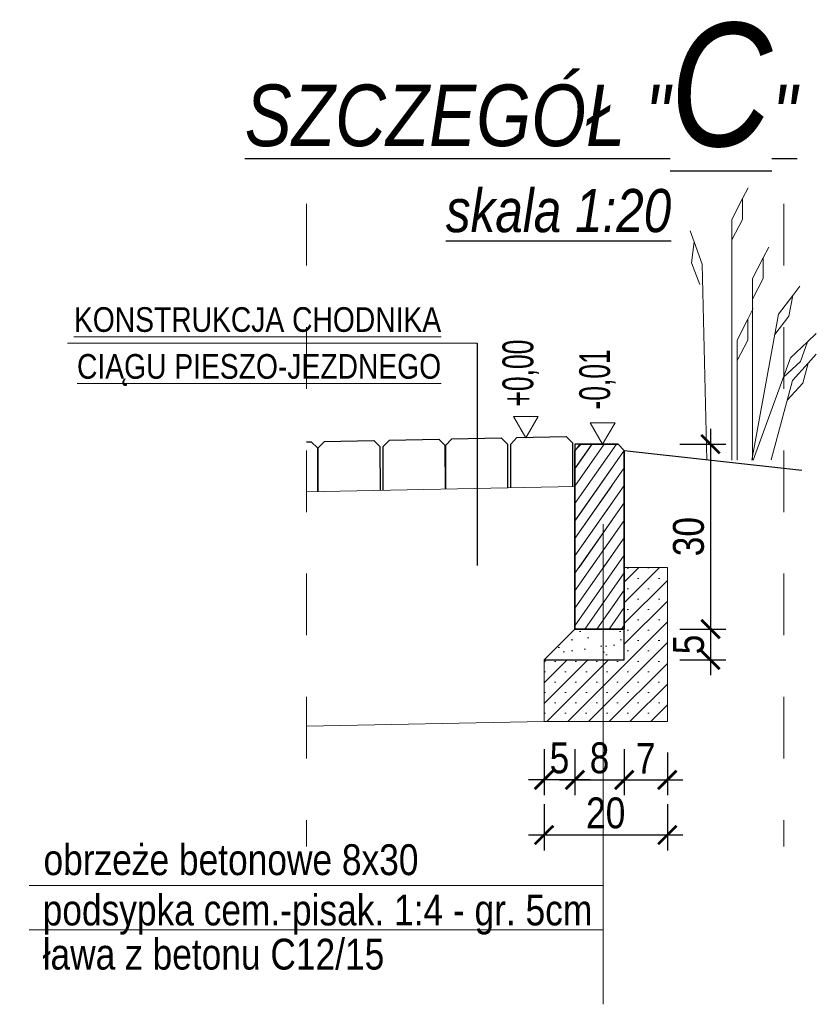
# Model space of a CAD drawing. Header units: metres. Extents: x 45702 to 45878, y -49323 to -49219.
# Tile 20 of 35: x 45785.18 to 45786.47, y -49280.22 to -49278.63. Entities that reach past the tile are written whole.
import ezdxf

# ---------------------------------------------------------------- set-up
doc = ezdxf.new("R2010")
doc.units = ezdxf.units.M
doc.linetypes.add('ACAD_ISO03W100', pattern=[30, 12, -18])
for name, color, linetype in [('00', 7, 'Continuous'), ('OPISY', 7, 'Continuous'), ('wymiarowanie', 7, 'Continuous')]:
    doc.layers.add(name, color=color, linetype=linetype)
for name, color, linetype, lineweight in [('00_ramka', 7, 'Continuous', 25), ('00_zielen', 82, 'Continuous', 15), ('_krawężnik', 7, 'Continuous', 25), ('_L_Tabelka', 7, 'Continuous', 13), ('_wymiary', 7, 'Continuous', 13), ('DP_OpisKonstrukcji', 7, 'Continuous', 18), ('HATCH', 8, 'Continuous', 9)]:
    doc.layers.add(name, color=color, linetype=linetype, lineweight=lineweight)
doc.styles.add('arial_ce', font='arial.ttf')
doc.styles.add('znakn', font='ARIALN.TTF')
doc.dimstyles.new('S20_T2.50_[cm]', dxfattribs={"dimtxt": 0.05, "dimasz": 0.03, "dimexe": 0.025, "dimexo": 0.05, "dimgap": 0.01, "dimtad": 1, "dimdec": 0, "dimlfac": 100, "dimrnd": 0.01, "dimzin": 0, "dimdsep": 46, "dimtxsty": 'znakn', "dimblk": 'ARCHTICK', "dimcen": -0.03, "dimdle": 0.025, "dimclrd": 256, "dimclre": 256, "dimclrt": 7, "dimadec": 0, "dimazin": 0, "dimtfac": 1, "dimtdec": 0, "dimtix": 1, "dimtmove": 2, "dimatfit": 3, "dimfxl": 0.05, "dimfxlon": 1, "dimtolj": 1, "dimtzin": 0, "dimarcsym": 0})
pattern_1 = [(37.5, (125.0523, -38.595994), (-0.001600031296, 0.048941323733), [0, -0.038608, 0, -0.04318, 0, -0.041275]), (7.5, (125.0523, -38.595994), (0.044952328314, 0.07168251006), [0, -0.020828, 0, -0.034798, 0, -0.013335]), (327.5, (125.02106, -38.595994), (0.079099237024, 0.000143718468), [0, -0.0127, 0, -0.04572, 0, -0.05969]), (317.5, (125.02106, -38.595994), (0.07635564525, 0.022292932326), [0, -0.00635, 0, -0.029972, 0, -0.03429])]

# ---------------------------------------------------------------- blocks, each defined once
blk = doc.blocks.new('_ArchTick')
at = {"color": 0, "linetype": 'ByBlock', "const_width": 0.15}
blk.add_lwpolyline([(-0.5, -0.5), (0.5, 0.5)], dxfattribs=at)
blk = doc.blocks.new('*D796')
at = {"lineweight": -2, "transparency": 16777216}
for p, q in [((45786.3025, -49279.2888), (45786.3025, -49279.6388)), ((45786.2525, -49279.3138), (45786.3275, -49279.3138)), ((45786.2525, -49279.6138), (45786.3275, -49279.6138))]:
    blk.add_line(p, q, dxfattribs=at)
at = {"layer": 'Defpoints', "color": 0, "transparency": 16777216}
for p in [(45786.0926, -49279.3138), (45786.0828, -49279.6138), (45786.3025, -49279.6138)]:
    blk.add_point(p, dxfattribs=at)
at = {"lineweight": -2, "transparency": 16777216, "xscale": 0.03, "yscale": 0.03, "zscale": 0.03}
for p, rotation in [((45786.3025, -49279.3138), 90), ((45786.3025, -49279.6138), 270)]:
    blk.add_blockref('_ArchTick', p, dxfattribs=dict(at, rotation=rotation))
at = {"color": 7, "transparency": 16777216, "insert": (45786.267, -49279.4638), "char_height": 0.05, "attachment_point": 5, "rotation": 90, "style": 'znakn'}
blk.add_mtext('\\A1;30', dxfattribs=at)
blk = doc.blocks.new('*D797')
at = {"lineweight": -2, "transparency": 16777216}
for p, q in [((45786.3025, -49279.5888), (45786.3025, -49279.6888)), ((45786.2525, -49279.6138), (45786.3275, -49279.6138)), ((45786.2525, -49279.6638), (45786.3275, -49279.6638))]:
    blk.add_line(p, q, dxfattribs=at)
at = {"layer": 'Defpoints', "color": 0, "transparency": 16777216}
for p in [(45786.0828, -49279.6138), (45786.1625, -49279.6638), (45786.3025, -49279.6638)]:
    blk.add_point(p, dxfattribs=at)
at = {"lineweight": -2, "transparency": 16777216, "xscale": 0.03, "yscale": 0.03, "zscale": 0.03}
for p, rotation in [((45786.3025, -49279.6138), 90), ((45786.3025, -49279.6638), 270)]:
    blk.add_blockref('_ArchTick', p, dxfattribs=dict(at, rotation=rotation))
at = {"color": 7, "transparency": 16777216, "insert": (45786.2671, -49279.6388), "char_height": 0.05, "attachment_point": 5, "rotation": 90, "style": 'znakn'}
blk.add_mtext('\\A1;5', dxfattribs=at)
blk = doc.blocks.new('*D908')
at = {"layer": '00_ramka', "lineweight": -2, "ltscale": 0.5, "transparency": 16777216}
for p, q in [((45786.0825, -49279.8085), (45786.0825, -49279.8835)), ((45786.1625, -49279.8085), (45786.1625, -49279.8835)), ((45786.0575, -49279.8585), (45786.1875, -49279.8585))]:
    blk.add_line(p, q, dxfattribs=at)
at = {"layer": 'Defpoints', "color": 0, "ltscale": 0.5, "transparency": 16777216}
for p in [(45786.0825, -49279.6138), (45786.1625, -49279.6138), (45786.1625, -49279.8585)]:
    blk.add_point(p, dxfattribs=at)
at = {"layer": '00_ramka', "lineweight": -2, "ltscale": 0.5, "transparency": 16777216, "xscale": 0.03, "yscale": 0.03, "zscale": 0.03, "rotation": 180}
blk.add_blockref('_ArchTick', (45786.0825, -49279.8585), dxfattribs=at)
at = {"layer": '00_ramka', "lineweight": -2, "ltscale": 0.5, "transparency": 16777216, "xscale": 0.03, "yscale": 0.03, "zscale": 0.03}
blk.add_blockref('_ArchTick', (45786.1625, -49279.8585), dxfattribs=at)
at = {"layer": '00_ramka', "color": 7, "ltscale": 0.5, "transparency": 16777216, "insert": (45786.1225, -49279.823), "char_height": 0.05, "attachment_point": 5, "style": 'znakn'}
blk.add_mtext('\\A1;8', dxfattribs=at)
blk = doc.blocks.new('*D909')
at = {"layer": '00_ramka', "lineweight": -2, "ltscale": 0.5, "transparency": 16777216}
for p, q in [((45786.1625, -49279.8085), (45786.1625, -49279.8835)), ((45786.2325, -49279.8138), (45786.2325, -49279.8835)), ((45786.1375, -49279.8585), (45786.2575, -49279.8585))]:
    blk.add_line(p, q, dxfattribs=at)
at = {"layer": 'Defpoints', "color": 0, "ltscale": 0.5, "transparency": 16777216}
for p in [(45786.1625, -49279.6138), (45786.2325, -49279.7638), (45786.2325, -49279.8585)]:
    blk.add_point(p, dxfattribs=at)
at = {"layer": '00_ramka', "lineweight": -2, "ltscale": 0.5, "transparency": 16777216, "xscale": 0.03, "yscale": 0.03, "zscale": 0.03, "rotation": 180}
blk.add_blockref('_ArchTick', (45786.1625, -49279.8585), dxfattribs=at)
at = {"layer": '00_ramka', "lineweight": -2, "ltscale": 0.5, "transparency": 16777216, "xscale": 0.03, "yscale": 0.03, "zscale": 0.03}
blk.add_blockref('_ArchTick', (45786.2325, -49279.8585), dxfattribs=at)
at = {"layer": '00_ramka', "color": 7, "ltscale": 0.5, "transparency": 16777216, "insert": (45786.1975, -49279.8235), "char_height": 0.05, "attachment_point": 5, "style": 'znakn'}
blk.add_mtext('\\A1;7', dxfattribs=at)
blk = doc.blocks.new('*D910')
at = {"layer": '00_ramka', "lineweight": -2, "ltscale": 0.5, "transparency": 16777216}
for p, q in [((45786.0325, -49279.8979), (45786.0325, -49279.9729)), ((45786.2325, -49279.8979), (45786.2325, -49279.9729)), ((45786.0075, -49279.9479), (45786.2575, -49279.9479))]:
    blk.add_line(p, q, dxfattribs=at)
at = {"layer": 'Defpoints', "color": 0, "ltscale": 0.5, "transparency": 16777216}
for p in [(45786.0325, -49279.7638), (45786.2325, -49279.7638), (45786.2325, -49279.9479)]:
    blk.add_point(p, dxfattribs=at)
at = {"layer": '00_ramka', "lineweight": -2, "ltscale": 0.5, "transparency": 16777216, "xscale": 0.03, "yscale": 0.03, "zscale": 0.03, "rotation": 180}
blk.add_blockref('_ArchTick', (45786.0325, -49279.9479), dxfattribs=at)
at = {"layer": '00_ramka', "lineweight": -2, "ltscale": 0.5, "transparency": 16777216, "xscale": 0.03, "yscale": 0.03, "zscale": 0.03}
blk.add_blockref('_ArchTick', (45786.2325, -49279.9479), dxfattribs=at)
at = {"layer": '00_ramka', "color": 7, "ltscale": 0.5, "transparency": 16777216, "insert": (45786.1325, -49279.9124), "char_height": 0.05, "attachment_point": 5, "style": 'znakn'}
blk.add_mtext('\\A1;20', dxfattribs=at)
blk = doc.blocks.new('*D911')
at = {"layer": '_L_Tabelka', "lineweight": -2, "ltscale": 0.5, "transparency": 16777216}
for p, q in [((45786.0325, -49279.8085), (45786.0325, -49279.8835)), ((45786.0825, -49279.8085), (45786.0825, -49279.8835)), ((45786.1075, -49279.8585), (45786.0075, -49279.8585))]:
    blk.add_line(p, q, dxfattribs=at)
at = {"layer": 'Defpoints', "color": 0, "ltscale": 0.5, "transparency": 16777216}
for p in [(45786.0825, -49279.6138), (45786.0325, -49279.6638), (45786.0325, -49279.8585)]:
    blk.add_point(p, dxfattribs=at)
at = {"layer": '_L_Tabelka', "lineweight": -2, "ltscale": 0.5, "transparency": 16777216, "xscale": 0.03, "yscale": 0.03, "zscale": 0.03, "rotation": 180}
blk.add_blockref('_ArchTick', (45786.0325, -49279.8585), dxfattribs=at)
at = {"layer": '_L_Tabelka', "lineweight": -2, "ltscale": 0.5, "transparency": 16777216, "xscale": 0.03, "yscale": 0.03, "zscale": 0.03}
blk.add_blockref('_ArchTick', (45786.0825, -49279.8585), dxfattribs=at)
at = {"layer": '_L_Tabelka', "color": 7, "ltscale": 0.5, "transparency": 16777216, "insert": (45786.0575, -49279.8231), "char_height": 0.05, "attachment_point": 5, "style": 'znakn'}
blk.add_mtext('\\A1;5', dxfattribs=at)

msp = doc.modelspace()

# ---------------------------------------------------------------- hatches: boundary and pattern name
at = {"layer": 'HATCH'}
h = msp.add_hatch(dxfattribs=at)
h.set_pattern_fill('ANSI31', color=256, scale=0.13, angle=10, style=0)
h.set_pattern_definition([(55, (45747.582806, -49293.313542), (-0.013311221, 0.009320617), [])])
h.paths.add_polyline_path([(45786.0825257, -49279.3238444), (45786.0825257, -49279.3138444), (45786.1325257, -49279.3138444), (45786.1425257, -49279.3238444), (45786.1425257, -49279.5138444), (45786.0825257, -49279.5138444)])
h = msp.add_hatch(dxfattribs=at)
h.set_pattern_fill('ANSI31', color=256, scale=0.13, angle=10, style=0)
h.set_pattern_definition([(55, (45747.562806, -49293.313542), (-0.013311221, 0.009320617), [])])
h.paths.add_polyline_path([(45786.0825257, -49279.3238444), (45786.0825257, -49279.3138444), (45786.1525257, -49279.3138444), (45786.1625257, -49279.3238444), (45786.1625257, -49279.6138444), (45786.0825257, -49279.6138444)])
at = {"layer": 'HATCH', "linetype": 'Continuous', "ltscale": 1.2}
h = msp.add_hatch(dxfattribs=at)
h.set_pattern_fill('SACNCR', color=256, scale=0.01, angle=180, style=0)
h.set_pattern_definition([(225, (99.121029, -28.220463), (0.016837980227, -0.016837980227), []), (225, (99.10419, -28.220463), (0.016837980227, -0.016837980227), [0, -0.0238125])])
h.paths.add_polyline_path([(45786.0325257, -49279.7638444), (45786.0325257, -49279.6638444), (45786.122525, -49279.6638444), (45786.1225238, -49279.7638444)])
h.paths.add_polyline_path([(45786.1225238, -49279.7638444), (45786.122525, -49279.6638444), (45786.1625257, -49279.6638444), (45786.1625257, -49279.6138444), (45786.1625257, -49279.5138444), (45786.2325257, -49279.5138444), (45786.2325257, -49279.7638444)])
at = {"layer": 'HATCH', "ltscale": 0.5}
h = msp.add_hatch(dxfattribs=at)
h.set_pattern_fill('AR-SAND', color=256, scale=0.001)
h.set_pattern_definition(pattern_1)
h.paths.add_polyline_path([(45786.0325257, -49279.6638444), (45786.1625257, -49279.6638444), (45786.1625257, -49279.6138444), (45786.0825257, -49279.6138444)])
h = msp.add_hatch(dxfattribs=at)
h.set_pattern_fill('AR-SAND', color=256, scale=0.001)
h.set_pattern_definition(pattern_1)
h.paths.add_polyline_path([(45786.0325257, -49279.6638444), (45786.1625257, -49279.6638444), (45786.1625257, -49279.6138444), (45786.0825257, -49279.6138444)])

# ---------------------------------------------------------------- linework, layer by layer
msp.add_line((45785.9240085, -49279.1499593), (45785.9240085, -49279.5105023))
at = {"color": 3}
msp.add_line((45786.1625257, -49279.3238444), (45786.4507912, -49279.3557303), dxfattribs=at)
at = {"color": 251, "linetype": 'ACAD_ISO03W100', "lineweight": 15, "ltscale": 0.005, "flags": 128}
for points in [[(45785.6470272, -49278.923842), (45785.6470272, -49279.9664594)], [(45786.4211796, -49278.923842), (45786.4211796, -49279.9664594)]]:
    msp.add_lwpolyline(points, dxfattribs=at)
at = {"linetype": 'Continuous', "ltscale": 1.2, "flags": 128}
for points in [[(45785.6470272, -49279.3099747), (45785.6549774, -49279.3098157), (45785.665076, -49279.3197143), (45785.6651929, -49279.3905931)], [(45785.6663717, -49279.3905696), (45785.6663717, -49279.3197804), (45785.6762692, -49279.3093898), (45785.7562732, -49279.3077898), (45785.7663718, -49279.3176884), (45785.7664887, -49279.3885672)], [(45785.7717658, -49279.3884617), (45785.7717658, -49279.3176726), (45785.7816633, -49279.307282), (45785.8616673, -49279.3056819), (45785.8717659, -49279.3155805), (45785.8718829, -49279.3864593)], [(45785.8730616, -49279.3864358), (45785.8730616, -49279.3156466), (45785.8829591, -49279.305256), (45785.9629631, -49279.303656), (45785.9730617, -49279.3135546), (45785.9731787, -49279.3844334)], [(45785.9784558, -49279.3843279), (45785.9784558, -49279.3135388), (45785.9883533, -49279.3031482), (45786.0683573, -49279.3015481), (45786.0784559, -49279.3114467), (45786.0785728, -49279.3823255)]]:
    msp.add_lwpolyline(points, dxfattribs=at)
at = {"layer": '00', "flags": 128}
msp.add_lwpolyline([(45786.0825257, -49279.6138444), (45786.1625257, -49279.6138444), (45786.1625257, -49279.3238444), (45786.1525257, -49279.3138444), (45786.0825257, -49279.3138444), (45786.0825257, -49279.3238444)], close=True, dxfattribs=at)
at = {"layer": '00_zielen', "flags": 128}
for points in [[(45786.3373161, -49279.3396496), (45786.3373161, -49278.9491473), (45786.3546188, -49278.9152112), (45786.3634037, -49278.8979814), (45786.3546188, -49278.9152112), (45786.3546188, -49278.9491473), (45786.3373161, -49278.9823916)], [(45786.2966584, -49279.3397874), (45786.289092, -49279.0214494), (45786.2759703, -49278.9856882), (45786.2693082, -49278.9675317), (45786.2759703, -49278.9856882), (45786.2719134, -49279.0193809), (45786.2851178, -49279.0544553)], [(45786.3708602, -49279.3395359), (45786.3708602, -49279.0451106), (45786.388163, -49279.0111746), (45786.3969478, -49278.9939447), (45786.388163, -49279.0111746), (45786.388163, -49279.0451106), (45786.3708602, -49279.078355)], [(45786.369694, -49279.3395398), (45786.4126818, -49279.1029126), (45786.4357717, -49279.0726158), (45786.4474949, -49279.0572336), (45786.4357717, -49279.0726158), (45786.4297059, -49279.1060053), (45786.4067396, -49279.1356215)], [(45786.3455747, -49279.3396216), (45786.3455747, -49279.1448836), (45786.3628775, -49279.1109475), (45786.3716623, -49279.0937177), (45786.3628775, -49279.1109475), (45786.3628775, -49279.1448836), (45786.3455747, -49279.1781279)], [(45786.3718982, -49279.3395324), (45786.4319602, -49279.1735308), (45786.4597767, -49279.1475062), (45786.4738997, -49279.1342931), (45786.4597767, -49279.1475062), (45786.4482307, -49279.1794177), (45786.4206494, -49279.2047918)], [(45786.4008578, -49279.3394342), (45786.4355792, -49279.2104553), (45786.4611087, -49279.1821837), (45786.4740705, -49279.1678298), (45786.4611087, -49279.1821837), (45786.4522871, -49279.2149531), (45786.4269374, -49279.2425568)]]:
    msp.add_lwpolyline(points, dxfattribs=at)
at = {"layer": '_krawężnik', "color": 0, "linetype": 'Continuous', "ltscale": 1.2, "flags": 128}
for points in [[(45786.0825257, -49279.6138444), (45786.0825257, -49279.3238444), (45786.0925257, -49279.3138444), (45786.1525257, -49279.3138444), (45786.1625257, -49279.3238444), (45786.1625257, -49279.6138444), (45786.0825257, -49279.6138444), (45786.0325257, -49279.6638444)], [(45786.0325257, -49279.6638444), (45786.1625257, -49279.6638444), (45786.1625257, -49279.6138444)]]:
    msp.add_lwpolyline(points, dxfattribs=at)
at = {"layer": '_L_Tabelka', "ltscale": 0.5}
for p, q in [((45786.0825257, -49279.3822465), (45785.6470272, -49279.3909564)), ((45786.0325257, -49279.7638444), (45785.6470272, -49279.7715543))]:
    msp.add_line(p, q, dxfattribs=at)
at = {"layer": '_L_Tabelka', "ltscale": 0.5, "flags": 128}
msp.add_lwpolyline([(45786.0325257, -49279.6638444), (45786.0325257, -49279.7638444), (45786.2325257, -49279.7638444), (45786.2325257, -49279.5138444)], dxfattribs=at)
at = {"layer": '_wymiary', "ltscale": 0.5}
msp.add_line((45786.2325257, -49279.5138444), (45786.1625257, -49279.5138444), dxfattribs=at)
at = {"layer": 'DP_OpisKonstrukcji', "flags": 128}
for points in [[(45785.9240085, -49279.1499593), (45785.2594965, -49279.1499593)], [(45786.1283805, -49279.4438403), (45786.1283885, -49280.2226348)], [(45785.1973338, -49280.030043), (45786.1283885, -49280.030043)], [(45785.1973347, -49280.101693), (45786.1283893, -49280.101693)]]:
    msp.add_lwpolyline(points, dxfattribs=at)
at = {"layer": 'OPISY', "color": 0, "lineweight": 0}
for points in [[(45786.0029631, -49279.303656), (45786.0230958, -49279.2687851), (45785.9828304, -49279.2687851)], [(45786.1275257, -49279.3138444), (45786.1476584, -49279.2789735), (45786.107393, -49279.2789735)]]:
    msp.add_lwpolyline(points, close=True, dxfattribs=at)

# ---------------------------------------------------------------- texts
at = {"layer": 'DP_OpisKonstrukcji', "color": 7, "style": 'znakn'}
for s, p in [('obrzeże betonowe 8x30 ', (45785.2206765, -49280.0129835)), ('podsypka cem.-pisak. 1:4 - gr. 5cm', (45785.2193296, -49280.0946128)), ('ława z betonu C12/15', (45785.2193305, -49280.1662629))]:
    msp.add_text(s, height=0.05, dxfattribs=at).set_placement(p)
at = {"layer": 'DP_OpisKonstrukcji', "color": 7, "char_height": 0.04, "width": 7.177815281, "attachment_point": 3, "style": 'znakn'}
for s, insert in [('{\\LKONSTRUKCJA CHODNIKA}', (45785.8655966, -49279.0915179)), ('{\\LCIĄGU PIESZO-JEZDNEGO}', (45785.8655966, -49279.1675881))]:
    msp.add_mtext(s, dxfattribs=dict(at, insert=insert))
at = {"layer": 'OPISY', "color": 0, "char_height": 0.05, "width": 6.1438948, "attachment_point": 8, "rotation": 90, "style": 'znakn'}
for s, insert in [('{\\W0.75;+0,00}', (45786.024346, -49279.1984683)), ('{\\W0.75;-0,01}', (45786.1489086, -49279.2086567))]:
    msp.add_mtext(s, dxfattribs=dict(at, insert=insert))
at = {"layer": 'wymiarowanie', "color": 0, "attachment_point": 3, "style": 'arial_ce'}
for s, insert, char_height, width in [('{\\fArial Narrow|b0|i1|c238|p34;\\LSZCZEGÓŁ "\\H2x;C\\H0.5x;"}', (45786.4428143, -49278.6302082), 0.1, 1.337132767), ('{\\fArial Narrow|b0|i1|c238|p34;\\Lskala 1:20}', (45786.2388007, -49278.8997648), 0.07, 0.713745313)]:
    msp.add_mtext(s, dxfattribs=dict(at, insert=insert, char_height=char_height, width=width))

# ---------------------------------------------------------------- dimensions: what is measured, and where the dimension line sits
at = {"color": 0}
for base, p1, p2, picture, middle in [((45786.302482, -49279.6138444), (45786.0925778, -49279.3137923), (45786.0828103, -49279.6138444), '*D796', (45786.2669534, -49279.4638183)), ((45786.302482, -49279.6638444), (45786.0828103, -49279.6138444), (45786.1625257, -49279.6638444), '*D797', (45786.2670557, -49279.6388444))]:
    dim = msp.add_linear_dim(base=base, p1=p1, p2=p2, angle=90, dimstyle='S20_T2.50_[cm]', override={"dimtmove": 1}, dxfattribs=at)
    dim.commit()
    dim.dimension.update_dxf_attribs({"geometry": picture, "text_midpoint": middle})
at = {"layer": '00_ramka', "ltscale": 0.5}
for base, p1, p2, picture, middle in [((45786.1625257, -49279.858522), (45786.0825257, -49279.6138444), (45786.1625257, -49279.6138444), '*D908', (45786.1225257, -49279.8229934)), ((45786.2325257, -49279.858522), (45786.1625257, -49279.6138444), (45786.2325257, -49279.7638444), '*D909', (45786.1975257, -49279.823522)), ((45786.2325257, -49279.9479148), (45786.0325257, -49279.7638444), (45786.2325257, -49279.7638444), '*D910', (45786.1325257, -49279.9123861))]:
    dim = msp.add_linear_dim(base=base, p1=p1, p2=p2, dimstyle='S20_T2.50_[cm]', dxfattribs=at)
    dim.commit()
    dim.dimension.update_dxf_attribs({"geometry": picture, "text_midpoint": middle})
at = {"layer": '_L_Tabelka', "ltscale": 0.5}
dim = msp.add_linear_dim(base=(45786.0325257, -49279.858522), p1=(45786.0825257, -49279.6138444), p2=(45786.0325257, -49279.6638444), angle=180, dimstyle='S20_T2.50_[cm]', dxfattribs=at)
dim.commit()
dim.dimension.update_dxf_attribs({"geometry": '*D911', "text_midpoint": (45786.0575257, -49279.8230957)})

doc.saveas('drawing.dxf')
